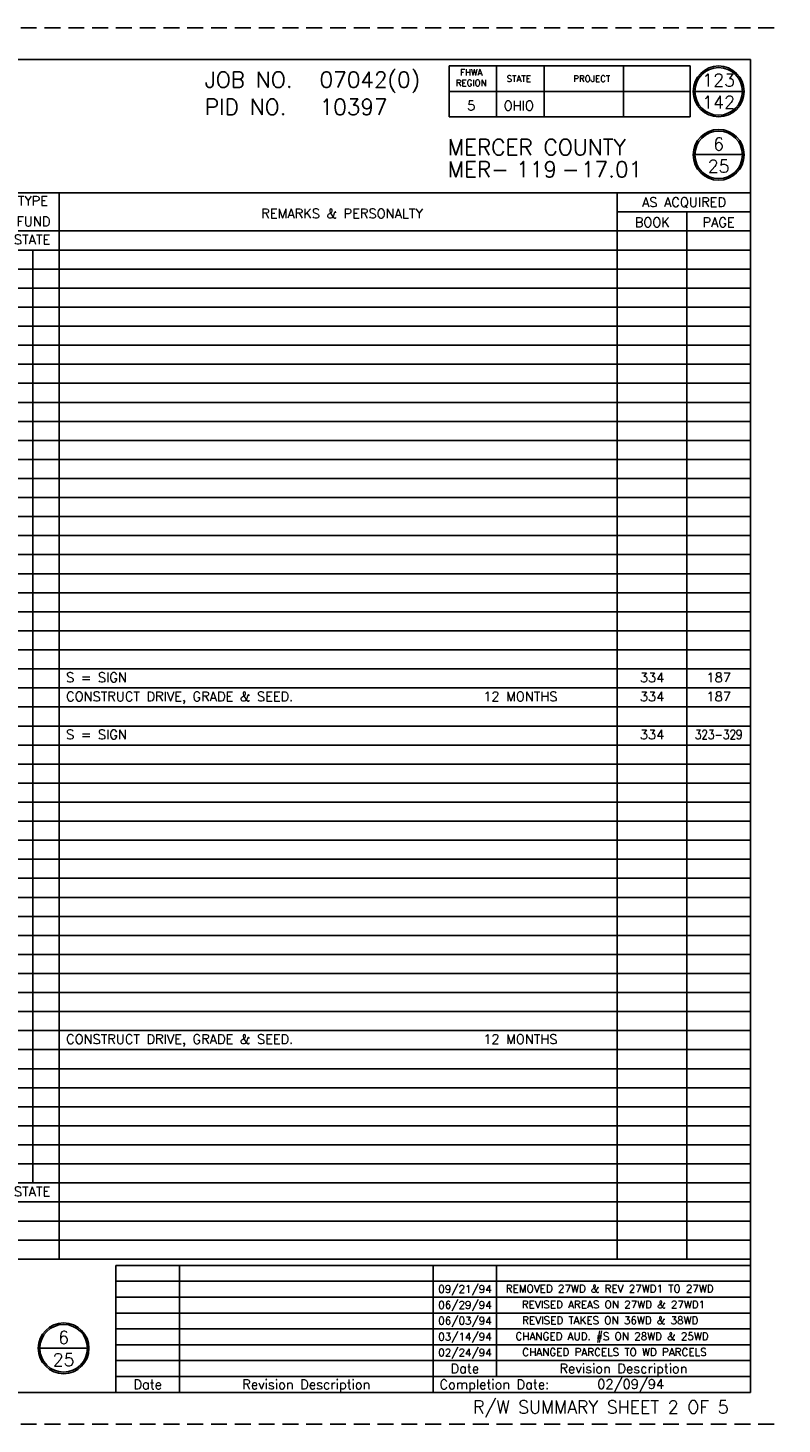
# Model space of a CAD drawing. Extents: x 0 to 34.5, y 0 to 22.
# Tile 2 of 2: x 22.6 to 34.5, y 0 to 22. Entities that reach past the tile are written whole.
import ezdxf
from ezdxf.enums import TextEntityAlignment as Align

# ---------------------------------------------------------------- set-up
doc = ezdxf.new("R2010")
doc.units = 0
doc.header["$LTSCALE"] = 0.5
doc.linetypes.add('DASHED', pattern=[0.75, 0.5, -0.25])
doc.layers.get('0').update_dxf_attribs({"linetype": 'CONTINUOUS'})
doc.layers.add('BORDER', color=4, linetype='CONTINUOUS')
doc.layers.add('TEXT', color=7, linetype='CONTINUOUS')
doc.styles.add('COM8', font='ROMANS', dxfattribs={"width": 0.8})
doc.styles.add('COM9', font='ROMANS', dxfattribs={"width": 0.9})
doc.styles.add('SIMPLEX', font='ROMANS')
doc.styles.get("Standard").update_dxf_attribs({"font": 'ROMANS'})
doc.styles.add('TEXT', font='SIMPLEX')

# ---------------------------------------------------------------- blocks, each defined once
blk = doc.blocks.new('JOBNUMB')
at = {"layer": 'TEXT'}
for tag, p in [('JBN', (0, 0)), ('PID', (0, -0.429))]:
    blk.add_attdef(tag, p, '', height=0.25, dxfattribs=at)
blk = doc.blocks.new('PAGENO', base_point=(33.5, 20.07))
at = {"layer": 'TEXT', "style": 'SIMPLEX'}
for tag, p in [('SN', (33.5, 20.07)), ('TN', (33.5, 19.72))]:
    blk.add_attdef(tag, text='', height=0.2, dxfattribs=at).set_placement(p, align=Align.CENTER)
blk = doc.blocks.new('SUM')
at = {"layer": 'BORDER'}
for p, q in [((1.5, -18.9), (1.5, -2.1)), ((8, -18.9), (8, -2.1)), ((8.95, -18.9), (8.95, -2.1)), ((11.35, -18.9), (11.35, -2.1)), ((13.426, -18.9), (13.426, -2.1)), ((14.696, -18.9), (14.696, -2.1)), ((15.596, -18.9), (15.596, -2.1)), ((16.496, -18.9), (16.496, -2.1)), ((17.596, -18.9), (17.596, -2.1)), ((18.396, -18.9), (18.396, -2.1)), ((19.346, -18.9), (19.346, -2.1)), ((21.753, -18.9), (21.753, -2.1)), ((22.603, -18.9), (22.603, -2.1)), ((31.401, -18.9), (31.401, -2.1)), ((8.95, -2.4), (11.35, -2.4)), ((10.15, -18.9), (10.15, -2.4)), ((19.353, -2.4), (21.753, -2.4)), ((20.553, -18.9), (20.553, -2.4)), ((31.401, -2.4), (33.5, -2.4)), ((32.501, -18.9), (32.501, -2.4))]:
    blk.add_line(p, q, dxfattribs=at)
at = {"layer": 'BORDER', "style": 'COM9', "width": 0.9}
for s, p in [('SHEET', (8.475, -2.323)), ('STRUC-', (18.882, -2.324))]:
    blk.add_text(s, height=0.15, dxfattribs=at).set_placement(p, align=Align.CENTER)
at = {"layer": 'BORDER'}
for s, p in [("OWNER'S RECORD", (10.15, -2.325)), ('RECORD', (14.081, -2.325)), ('TOTAL', (15.144, -2.325)), ('GROSS', (16.044, -2.325)), ('P.R.O.', (17.053, -2.325)), ('NET', (17.989, -2.325)), ('NET RESIDUE', (20.553, -2.3)), ('TYPE', (22.191, -2.3)), ('AS ACQUIRED', (32.454, -2.321)), ('PARCEL', (0.75, -2.5)), ('OWNER', (4.75, -2.5)), ('REMARKS & PERSONALTY', (27.063, -2.5)), ('BOOK', (9.55, -2.625)), ('PAGE', (10.75, -2.625)), ('AREA(AC.)', (14.067, -2.625)), ('P.R.O.', (15.161, -2.625)), ('TAKE', (16.05, -2.625)), ('IN TAKE', (17.061, -2.625)), ('TAKE', (17.989, -2.625)), ('LEFT', (19.953, -2.621)), ('RIGHT', (21.147, -2.624)), ('FUND', (22.2, -2.624)), ('BOOK', (31.955, -2.638)), ('PAGE', (32.999, -2.638))]:
    blk.add_text(s, height=0.15, dxfattribs=at).set_placement(p, align=Align.CENTER)
for s, p in [("AUDITOR'S ", (11.809, -2.324)), ('PARCEL', (11.956, -2.574))]:
    blk.add_text(s, height=0.15, dxfattribs=at).set_placement(p)
at = {"layer": 'BORDER', "style": 'COM9', "width": 0.9}
for s, p in [(' NO.', (8.231, -2.573)), ('TURE', (18.638, -2.625))]:
    blk.add_text(s, height=0.15, dxfattribs=at).set_placement(p)
blk = doc.blocks.new('PARCELM')
for tag, p in [('PAR', (0.718, 0.1)), ('SHN', (8.494, 0.1)), ('ORB', (9.554, 0.087)), ('ORP', (10.755, 0.094)), ('AP', (12.39, 0.09)), ('RECA', (14.061, 0.09)), ('TOPRO', (15.146, 0.09)), ('GRST', (16.046, 0.09)), ('PROTK', (17.046, 0.093)), ('NTTK', (17.996, 0.093)), ('STR', (18.871, 0.09)), ('NRL', (19.95, 0.09)), ('NRR', (21.153, 0.09)), ('TPF', (22.178, 0.09)), ('AAB', (31.951, 0.09)), ('AAP', (33.001, 0.09))]:
    blk.add_attdef(tag, text='', height=0.15).set_placement(p, align=Align.CENTER)
for tag, p in [('OWN', (1.632, 0.094)), ('REM', (22.714, 0.091))]:
    blk.add_attdef(tag, p, '', height=0.15)
blk = doc.blocks.new('MER')
at = {"style": 'TEXT'}
for s, p in [('MERCER COUNTY', (0, 0)), ('MER-', (0, -0.35)), ('-', (1.8, -0.35))]:
    blk.add_text(s, height=0.25, dxfattribs=at).set_placement(p)
blk.add_attdef('RTE', text='', height=0.25, dxfattribs=at).set_placement((1.4, -0.35), align=Align.CENTER)
blk.add_attdef('SEC', (2.1, -0.35), '', height=0.25, dxfattribs=at)

msp = doc.modelspace()

# ---------------------------------------------------------------- linework, layer by layer
msp.add_line((22.688, 18.502), (22.688, 3.8))
at = {"layer": 'BORDER', "linetype": 'DASHED'}
for p, q in [((0, 22), (34.5, 22)), ((0, 0), (34.5, 0))]:
    msp.add_line(p, q, dxfattribs=at)
at = {"layer": 'BORDER'}
for p, q in [((0.5, 21.5), (34, 21.5)), ((33.05, 21.4), (29.25, 21.4)), ((29.25, 21.4), (29.25, 20.6)), ((30, 21.4), (30, 20.6)), ((30.75, 21.4), (30.75, 20.6)), ((32.002, 21.4), (32.002, 20.6)), ((33.05, 20.6), (33.05, 21.4)), ((34, 21.5), (34, 0.5)), ((29.25, 21), (33.05, 21)), ((33.125, 21), (33.875, 21)), ((29.25, 20.6), (33.05, 20.6)), ((33.125, 20.003), (33.875, 20.003)), ((0.5, 19.4), (34, 19.4)), ((0.5, 18.8), (34, 18.8)), ((0.5, 18.5), (34, 18.5)), ((0.5, 18.2), (34, 18.2)), ((0.5, 17.9), (34, 17.9)), ((0.5, 17.6), (34, 17.6)), ((0.5, 17.3), (34, 17.3)), ((0.5, 17), (34, 17)), ((0.5, 16.7), (34, 16.7)), ((0.5, 16.4), (34, 16.4)), ((0.5, 16.1), (34, 16.1)), ((0.5, 15.8), (34, 15.8)), ((0.5, 15.5), (34, 15.5)), ((0.5, 15.2), (34, 15.2)), ((0.5, 14.9), (34, 14.9)), ((0.5, 14.6), (34, 14.6)), ((0.5, 14.3), (34, 14.3)), ((0.5, 14), (34, 14)), ((0.5, 13.7), (34, 13.7)), ((0.5, 13.4), (34, 13.4)), ((0.5, 13.1), (34, 13.1)), ((0.5, 12.8), (34, 12.8)), ((0.5, 12.5), (34, 12.5)), ((0.5, 12.2), (34, 12.2)), ((0.5, 11.9), (34, 11.9)), ((0.5, 11.6), (34, 11.6)), ((0.5, 11.3), (34, 11.3)), ((0.5, 11), (34, 11)), ((0.5, 10.7), (34, 10.7)), ((0.5, 10.4), (34, 10.4)), ((0.5, 10.1), (34, 10.1)), ((0.5, 9.8), (34, 9.8)), ((0.5, 9.5), (34, 9.5)), ((0.5, 9.2), (34, 9.2)), ((0.5, 8.9), (34, 8.9)), ((0.5, 8.6), (34, 8.6)), ((0.5, 8.3), (34, 8.3)), ((0.5, 8), (34, 8)), ((0.5, 7.7), (34, 7.7)), ((0.5, 7.4), (34, 7.4)), ((0.5, 7.1), (34, 7.1)), ((0.5, 6.8), (34, 6.8)), ((0.5, 6.5), (34, 6.5)), ((0.5, 6.2), (34, 6.2)), ((0.5, 5.9), (34, 5.9)), ((0.5, 5.6), (34, 5.6)), ((0.5, 5.3), (34, 5.3)), ((0.5, 5), (34, 5)), ((0.5, 4.7), (34, 4.7)), ((0.5, 4.4), (34, 4.4)), ((0.5, 4.1), (34, 4.1)), ((0.5, 3.8), (34, 3.8)), ((0.5, 3.5), (34, 3.5)), ((0.5, 3.2), (34, 3.2)), ((0.5, 2.9), (34, 2.9)), ((0.5, 2.6), (34, 2.6)), ((34, 2.5), (24, 2.5)), ((24, 2.5), (24, 0.5)), ((25, 2.5), (25, 0.5)), ((29, 2.5), (29, 0.5)), ((30, 2.5), (30, 0.75)), ((34, 2.25), (24, 2.25)), ((34, 2), (24, 2)), ((34, 1.75), (24, 1.75)), ((34, 1.5), (24, 1.5)), ((22.8, 1.196), (23.55, 1.196)), ((34, 1.25), (24, 1.25)), ((34, 1), (24, 1)), ((34, 0.75), (24, 0.75)), ((34, 0.5), (0.5, 0.5))]:
    msp.add_line(p, q, dxfattribs=at)
for centre, radius in [((33.5, 21), 0.4), ((33.5, 21), 0.375), ((33.5, 20), 0.4), ((33.5, 20), 0.375), ((23.175, 1.194), 0.4), ((23.175, 1.194), 0.375)]:
    msp.add_circle(centre, radius, dxfattribs=at)

# ---------------------------------------------------------------- block references
for name, p, values in [('JOBNUMB', (27.21, 21.059), {'JBN': '07042(0)', 'PID': '10397'}), ('MER', (29.23, 19.996), {'RTE': '119', 'SEC': '17.01'}), ('PARCELM', (0.5, 18.5), {'PAR': '18WD', 'OWN': 'BRETT H. SIEFRING', 'SHN': '12', 'ORB': '321', 'ORP': '382', 'AP': '31-028900.0000', 'RECA': '0.970', 'TOPRO': '0.056', 'GRST': '0.084', 'PROTK': '0.056', 'NTTK': '0.028', 'NRL': '0.886', 'TPF': 'STATE'}), ('PARCELM', (0.5, 11.6), {'PAR': '28WD', 'OWN': 'MARK E, HARDESTY & MICHELLE MARIE MICHALAK', 'SHN': '13,14', 'ORB': '324', 'ORP': '721', 'AP': '31-028800.0000', 'RECA': '1.673', 'TOPRO': '0.181', 'GRST': '0.344', 'PROTK': '0.181', 'NTTK': '0.163', 'STR': 'S', 'NRL': '0.673', 'NRR': '0.656', 'REM': 'S = SIGN', 'AAB': '334', 'AAP': '187'}), ('PARCELM', (0.5, 11.3), {'PAR': '28T', 'SHN': '13', 'ORB': '315', 'ORP': '989', 'AP': '31-057500.0000', 'GRST': '0.053', 'PROTK': '0.000', 'NTTK': '0.053', 'REM': 'CONSTRUCT DRIVE, GRADE & SEED.                        12 MONTHS', 'AAB': '334', 'AAP': '187'}), ('PARCELM', (0.5, 5.9), {'PAR': '35T', 'SHN': '15', 'GRST': '0.006', 'PROTK': '0.000', 'NTTK': '0.006', 'REM': 'CONSTRUCT DRIVE, GRADE & SEED.                        12 MONTHS'}), ('PARCELM', (0.5, 3.5), {'PAR': '39WD', 'OWN': 'PAUL J. MOELLER', 'SHN': '16', 'ORB': '162', 'ORP': '320', 'AP': '31-034800.0000', 'RECA': '1.000', 'TOPRO': '0.095', 'GRST': '0.152', 'PROTK': '0.095', 'NTTK': '0.057', 'NRL': '0.848', 'TPF': 'STATE'})]:
    msp.add_blockref(name, p).add_auto_attribs(values)
msp.add_blockref('SUM', (0.5, 21.5))
ref = msp.add_blockref('PARCELM', (0.5, 10.7))
ref.add_attrib('PAR', '29WD', dxfattribs={"height": 0.15}).set_placement((1.218, 10.8), align=Align.CENTER)
ref.add_attrib('OWN', 'MARIA STEIN POST 571, AMERICAN LEGION, INC.', (2.132, 10.794), dxfattribs={"height": 0.15})
ref.add_attrib('SHN', '13', dxfattribs={"height": 0.15}).set_placement((8.994, 10.8), align=Align.CENTER)
ref.add_attrib('ORB', '184', dxfattribs={"height": 0.15}).set_placement((10.054, 10.787), align=Align.CENTER)
ref.add_attrib('ORP', '16', dxfattribs={"height": 0.15}).set_placement((11.255, 10.794), align=Align.CENTER)
ref.add_attrib('AP', '31-057300.0000', dxfattribs={"height": 0.15}).set_placement((12.89, 10.79), align=Align.CENTER)
ref.add_attrib('RECA', '8.000', dxfattribs={"height": 0.15}).set_placement((14.561, 10.79), align=Align.CENTER)
ref.add_attrib('TOPRO', '0.191', dxfattribs={"height": 0.15}).set_placement((15.646, 10.79), align=Align.CENTER)
ref.add_attrib('GRST', '0.338', dxfattribs={"height": 0.15}).set_placement((16.546, 10.79), align=Align.CENTER)
ref.add_attrib('PROTK', '0.191', dxfattribs={"height": 0.15}).set_placement((17.546, 10.793), align=Align.CENTER)
ref.add_attrib('NTTK', '0.147', dxfattribs={"height": 0.15}).set_placement((18.496, 10.793), align=Align.CENTER)
ref.add_attrib('STR', 'S', dxfattribs={"height": 0.15}).set_placement((19.371, 10.79), align=Align.CENTER)
ref.add_attrib('NRR', '7.662', dxfattribs={"height": 0.15}).set_placement((21.653, 10.79), align=Align.CENTER)
ref.add_attrib('REM', 'S = SIGN', (23.214, 10.791), dxfattribs={"height": 0.15})
ref.add_attrib('AAB', '334', dxfattribs={"height": 0.15}).set_placement((32.451, 10.79), align=Align.CENTER)
ref.add_attrib('AAP', '323-329', dxfattribs={"height": 0.15, "style": 'COM8', "width": 0.8}).set_placement((33.501, 10.79), align=Align.CENTER)
for p, values in [((33.5, 21.078), {'SN': '123', 'TN': '142'}), ((33.5, 20.07), {'SN': '6', 'TN': '25'}), ((23.175, 1.264), {'SN': '6', 'TN': '25'})]:
    msp.add_blockref('PAGENO', p, dxfattribs=at).add_auto_attribs(values)

# ---------------------------------------------------------------- texts
for s, height, p in [('09/21/94', 0.12, (29.08, 2.068)), ('REMOVED 27WD & REV 27WD1 TO 27WD', 0.12, (30.144, 2.074)), ('06/29/94', 0.12, (29.08, 1.818)), ('REVISED AREAS ON 27WD & 27WD1', 0.12, (30.397, 1.824)), ('06/03/94', 0.12, (29.08, 1.568)), ('REVISED TAKES ON 36WD & 38WD', 0.12, (30.402, 1.574)), ('03/14/94', 0.12, (29.08, 1.318)), ('CHANGED AUD. #S ON 28WD & 25WD', 0.12, (30.297, 1.324)), ('02/24/94', 0.12, (29.08, 1.068)), ('CHANGED PARCELS TO WD PARCELS', 0.12, (30.405, 1.074)), ('02/09/94', 0.15, (31.587, 0.556))]:
    msp.add_text(s, height=height).set_placement(p)
for s, height, p in [('FHWA', 0.1, (29.6, 21.25)), ('REGION', 0.1, (29.6, 21.083)), ('STATE', 0.1, (30.35, 21.15)), ('PROJECT', 0.1, (31.5, 21.15)), ('5', 0.15, (29.6, 20.7)), ('OHIO', 0.15, (30.35, 20.7)), ('Date', 0.15, (29.5, 0.8)), ('Revision Description', 0.15, (32, 0.8)), ('Date', 0.15, (24.5, 0.55)), ('Revision Description', 0.15, (27, 0.55))]:
    msp.add_text(s, height=height, dxfattribs=at).set_placement(p, align=Align.CENTER)
for s, height, p in [('JOB NO.', 0.25, (25.402, 21.059)), ('PID NO.', 0.25, (25.402, 20.63)), ('Completion Date:', 0.15, (29.1, 0.55))]:
    msp.add_text(s, height=height, dxfattribs=at).set_placement(p)
msp.add_text('R/W SUMMARY SHEET 2 OF 5', height=0.2, dxfattribs=at).set_placement((33.658, 0.169), align=Align.RIGHT)

doc.saveas('drawing.dxf')
